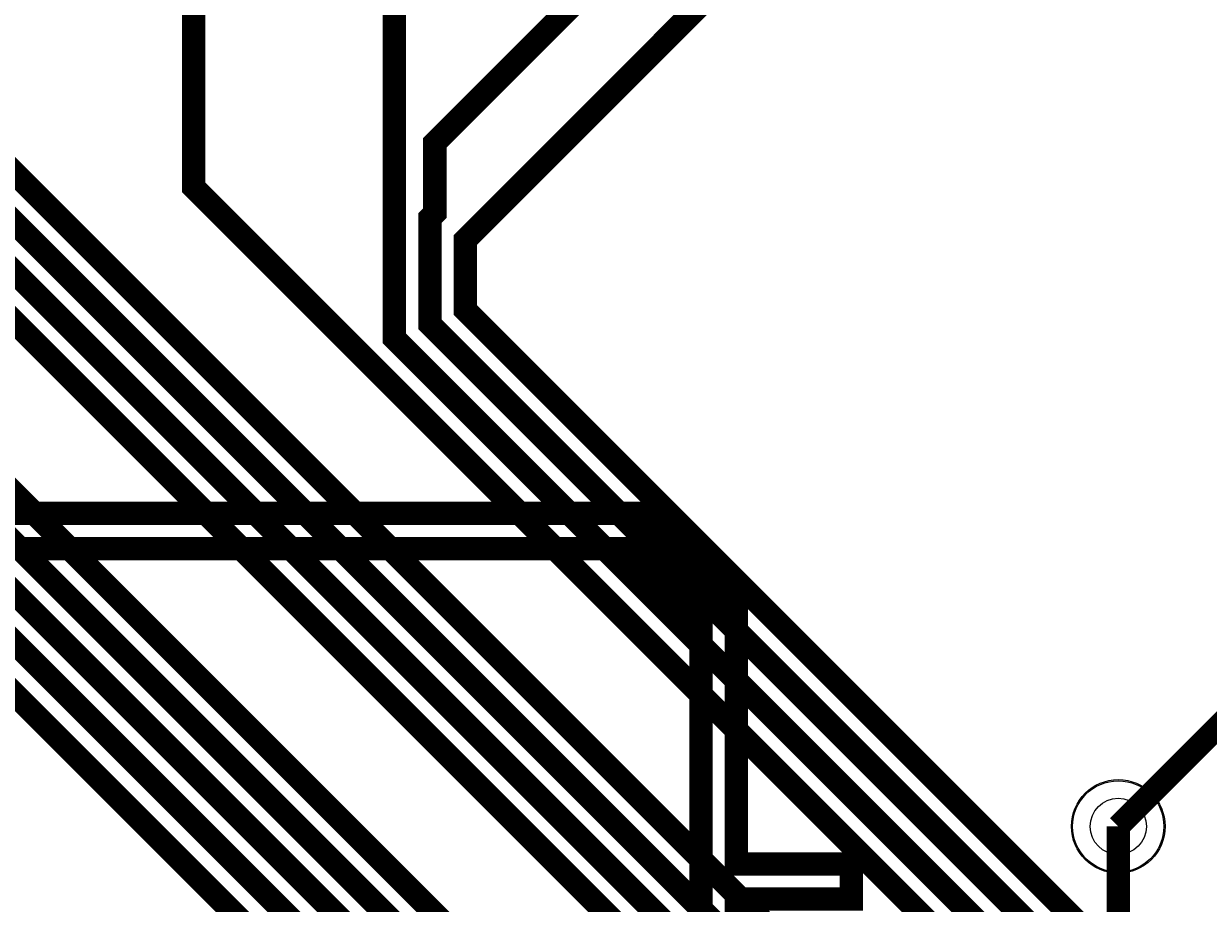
# Model space of a CAD drawing. Extents: x 0 to 3292, y 0 to 2151.
# Tile 33 of 50: x 1369 to 1875, y 1396 to 1772. Entities that reach past the tile are written whole.
import ezdxf

# ---------------------------------------------------------------- set-up
doc = ezdxf.new("R2010")
doc.units = 0
doc.layers.add('ETCH_BOTTOM', color=1, linetype='CONTINUOUS')
doc.layers.add('ETCH_TOP', color=4, linetype='CONTINUOUS')

# ---------------------------------------------------------------- blocks, each defined once
blk = doc.blocks.new('VIA_C10H24')
at = {"layer": 'ETCH_BOTTOM'}
for radius in [19.5, 19.5, 12]:
    blk.add_circle((0, 0), radius, dxfattribs=at)
at = {"layer": 'ETCH_TOP'}
for radius in [19.5, 19.5, 12]:
    blk.add_circle((0, 0), radius, dxfattribs=at)
blk = doc.blocks.new('FIGURE_CIRCLE')
blk.add_circle((0, 0), 0.5)

msp = doc.modelspace()

# ---------------------------------------------------------------- linework, layer by layer
at = {"layer": 'ETCH_BOTTOM', "const_width": 10}
for points in [[(255.91, 1625.98), (294.93, 1665), (436.78, 1665), (554.08, 1547.7), (1625.04, 1547.7), (1658.78, 1513.96), (1658.78, 1283.49), (1658.79, 1207.39), (1658.8, 1117.95), (1658.8, 1036.24), (1658.82, 935.97), (1685, 909.77), (1685, 393.78), (1666, 374.78), (1666, 333.23), (1691.34, 307.89), (1691.34, 35.01)], [(560.3, 1562.7), (1618.82, 1562.7), (1631.25, 1562.71), (1673.78, 1520.18), (1673.78, 1412.94), (1723, 1412.94), (1723, 1397.94), (1673.78, 1397.94), (1673.78, 1382.94)], [(1837, 1429), (1837, 1160), (1711, 1034)]]:
    msp.add_lwpolyline(points, dxfattribs=at)
at = {"layer": 'ETCH_TOP', "const_width": 10}
for points in [[(791.34, 1830.71), (828.84, 1868.21), (828.84, 1945.17), (785.31, 1988.7), (513.78, 1988.7), (503.78, 1978.7), (503.78, 1856.22), (590, 1770), (696.34, 1770), (750, 1716.34), (750, 1600), (790, 1560), (1313, 1560), (1840, 1033), (1840, 660)], [(1259.84, 1830.71), (1297.34, 1868.21), (1297.34, 1927.34), (1241.68, 1983), (980, 1983), (970, 1973), (970, 1860), (1138, 1692), (1318, 1692), (1971, 1039), (1971, 660)], [(1732.28, 1830.71), (1769.78, 1868.21), (1769.78, 1964.78), (1759.78, 1974.78), (1453, 1974.78), (1442, 1963.78), (1442, 1702), (2100, 1044), (2100, 660)], [(791.34, 1909.45), (727.09, 1973.7), (613, 1973.7), (586.78, 1947.48), (586.78, 1911.94), (562, 1887.16), (562, 1828), (600, 1790), (697.56, 1790), (765, 1722.56), (765, 1606.22), (796.22, 1575), (1319.22, 1575), (1855, 1039.22), (1855, 722.56), (1870, 707.56), (1870, 660)], [(1259.84, 1909.45), (1203.29, 1966), (1074.86, 1966), (1055.28, 1946.42), (1055.28, 1911.94), (1040, 1896.66), (1040, 1812), (1145, 1707), (1311.78, 1707), (1311.79, 1707.01), (1324.21, 1707.01), (1986, 1045.22), (1986, 696), (2000, 682), (2000, 660)], [(1732.28, 1909.45), (1688.73, 1953), (1549, 1953), (1527.72, 1931.72), (1527.72, 1637.5), (2115, 1050.22), (2115, 715.56), (2130, 700.56), (2130, 660)], [(633.86, 1909.45), (673.81, 1869.5), (739.6, 1869.5), (749.84, 1859.26), (749.84, 1846.51), (750.1, 1846.25), (750.1, 1815.17), (749.84, 1814.91), (749.84, 1780.16), (795, 1735), (795, 1618.66), (808.66, 1605), (1331.66, 1605), (1885, 1051.66), (1885, 735), (1930, 690), (1930, 660)], [(1102.36, 1909.45), (1143.23, 1868.58), (1196.38, 1868.58), (1222.34, 1842.62), (1222.34, 1753.65), (1238.99, 1737), (1299.34, 1737), (1299.35, 1737.01), (1311.77, 1737.01), (1311.78, 1737.02), (1336.64, 1737.02), (2016, 1057.66), (2016, 726), (2060, 682), (2060, 660)], [(1574.8, 1909.45), (1615.67, 1868.58), (1668.82, 1868.58), (1691.04, 1846.36), (1691.04, 1812.53), (1558, 1679.49), (1558, 1649.66), (2145, 1062.66), (2145, 728), (2190, 683), (2190, 660)], [(1478.1, 665.05), (1478.1, 1372.9), (1306, 1545), (783.78, 1545), (693.78, 1635), (467, 1635), (346.46, 1755.54), (346.46, 1864.82)], [(1653.54, 1830.71), (1653.65, 1830.71), (1654.18, 1830.18), (1545, 1721), (1545, 1690.98), (1543, 1688.98), (1543, 1643.44), (2130, 1056.44), (2130, 721.78), (2160, 691.78), (2160, 660)], [(1837, 1429), (1895, 1487), (2199.33, 1487), (2386.55, 1674.22)]]:
    msp.add_lwpolyline(points, dxfattribs=at)
at = {"layer": 'ETCH_TOP'}
for points in [[(712.6, 1830.71, 6, 6, 0), (712.6, 1817.92, 6, 6, 0), (712.34, 1817.66, 10, 10, 0), (730, 1800, 10, 10, 0), (730, 1778.78, 10, 10, 0), (780, 1728.78, 10, 10, 0), (780, 1612.44, 10, 10, 0), (802.44, 1590, 10, 10, 0), (1325.44, 1590, 10, 10, 0), (1870, 1045.44, 10, 10, 0), (1870, 728.78, 10, 10, 0), (1900, 698.78, 10, 10, 0), (1900, 660, 10, 10, 0)], [(1181.1, 1830.71, 10, 10, 0), (1181.1, 1783.41, 6, 6, 0), (1181.21, 1783.3, 10, 10, 0), (1181.21, 1773.56, 10, 10, 0), (1232.77, 1722, 10, 10, 0), (1305.56, 1722, 10, 10, 0), (1305.57, 1722.01, 10, 10, 0), (1317.99, 1722.01, 10, 10, 0), (1318, 1722.02, 10, 10, 0), (1330.42, 1722.02, 10, 10, 0), (2001, 1051.44, 10, 10, 0), (2001, 711, 10, 10, 0), (2030, 682, 10, 10, 0), (2030, 660, 10, 10, 0)]]:
    msp.add_lwpolyline(points, format="xyseb", dxfattribs=at)

# ---------------------------------------------------------------- block references
msp.add_blockref('VIA_C10H24', (1837, 1429), dxfattribs=at)
at = {"layer": 'MANUFACTURING_NCDRILL_FIGURE', "xscale": 40, "yscale": 40}
msp.add_blockref('FIGURE_CIRCLE', (1837, 1429), dxfattribs=at)

doc.saveas('drawing.dxf')
